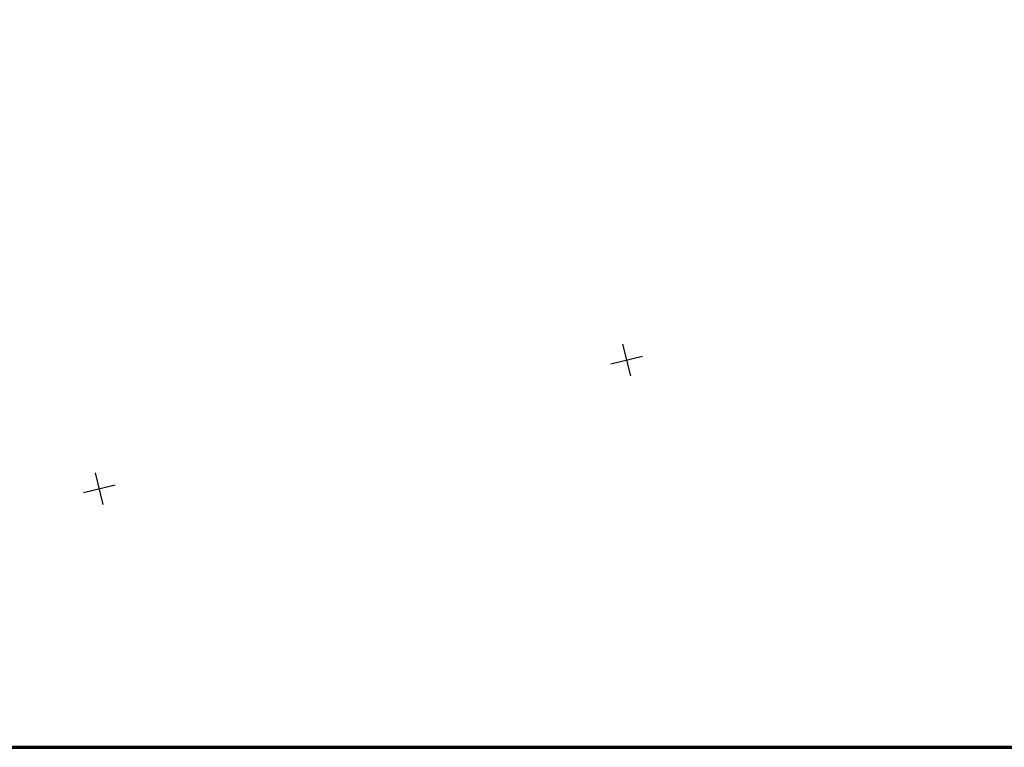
# Model space of a CAD drawing. Header units: millimetres. Extents: x -10 to 1169, y 1 to 1686.
# Tile 58 of 224: x 260 to 351, y 702 to 769. Entities that reach past the tile are written whole.
import ezdxf

# ---------------------------------------------------------------- set-up
doc = ezdxf.new("R2010")
doc.units = ezdxf.units.MM
doc.layers.add('COORDS', color=7, linetype='Continuous')
doc.layers.add('Листы', color=7, linetype='Continuous')

msp = doc.modelspace()

# ---------------------------------------------------------------- linework, layer by layer
at = {"layer": 'COORDS', "lineweight": -2}
for p, q in [((316.66093, 736.36724), (315.94873, 739.28148)), ((314.84772, 737.46826), (317.76195, 738.18046)), ((268.09033, 724.49726), (267.37813, 727.41149)), ((266.27711, 725.59828), (269.19135, 726.31047))]:
    msp.add_line(p, q, dxfattribs=at)
at = {"layer": 'Листы', "lineweight": 70, "ltscale": 200}
msp.add_lwpolyline([(1162.32147, 988.02195), (22.26761, 988.02195), (22.26761, 702.1419), (1162.32147, 702.1419)], close=True, dxfattribs=at)

doc.saveas('drawing.dxf')
